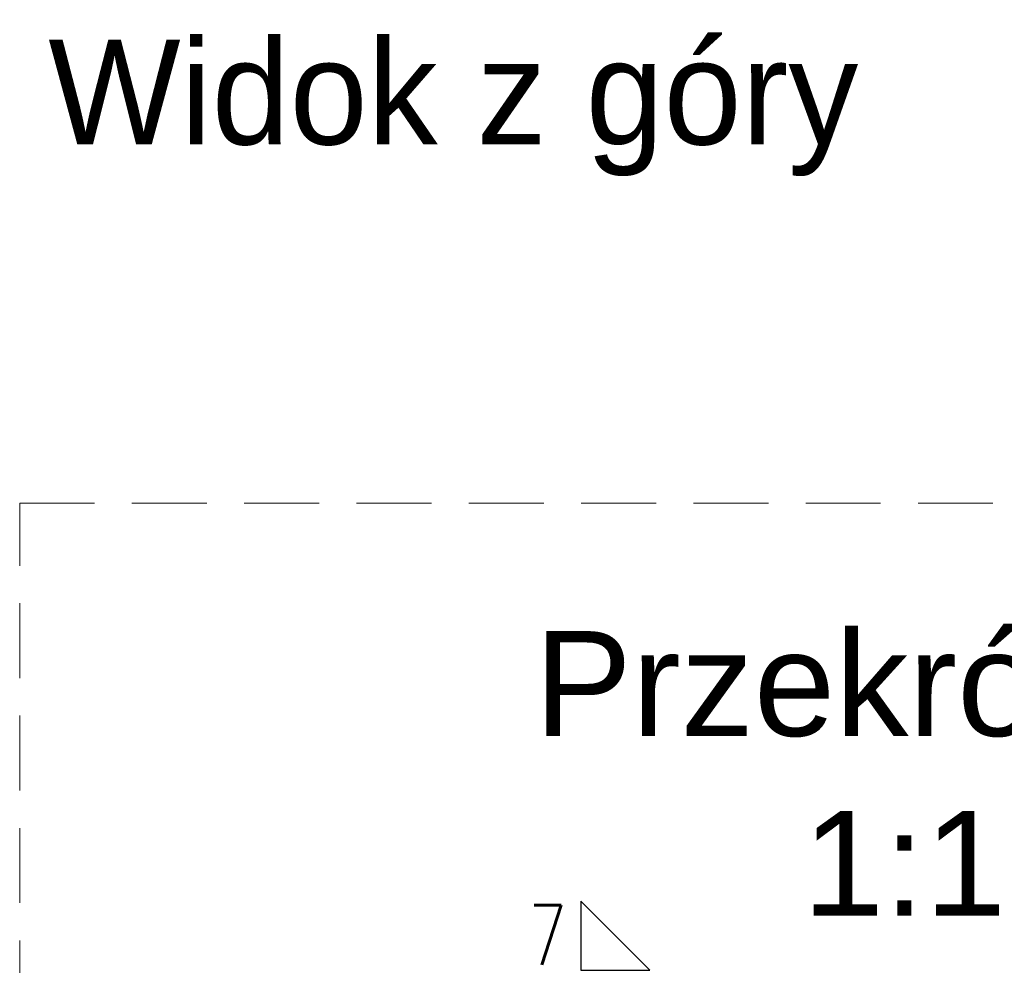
# Model space of a CAD drawing. Header units: millimetres. Extents: x 3526 to 4380, y 11541 to 12002.
# Tile 61 of 127: x 3921 to 3954, y 11679 to 11711. Entities that reach past the tile are written whole.
import ezdxf
from ezdxf.enums import TextEntityAlignment as Align

# ---------------------------------------------------------------- set-up
doc = ezdxf.new("R2010")
doc.units = ezdxf.units.MM
doc.header["$LTSCALE"] = 10
doc.linetypes.add('HIDDEN', pattern=[0.375, 0.25, -0.125])
for name, color, linetype, lineweight in [('PS_DIM', 4, 'Continuous', 13), ('PS_Hidden', 2, 'HIDDEN', 9), ('PS_TEXT', 3, 'Continuous', 18)]:
    doc.layers.add(name, color=color, linetype=linetype, lineweight=lineweight)
doc.layers.add('PS_WELD', color=1, linetype='Continuous')
doc.styles.add('ARIAL', font='arial.ttf')
doc.styles.add('simplex', font='simplex.shx', dxfattribs={"width": 0.75})

# ---------------------------------------------------------------- blocks, each defined once
blk = doc.blocks.new('Przekrój')
at = {"layer": 'PS_DIM', "style": 'ARIAL', "flags": 4}
for tag, p in [('PRZEKRÓJ', (7.886, 7.75)), ('SKALA', (7.886, 1.75))]:
    blk.add_attdef(tag, text='', height=3.5, dxfattribs=at).set_placement(p, align=Align.MIDDLE_CENTER)
blk = doc.blocks.new('*X732')
at = {"color": 0}
blk.add_text('Widok z góry', height=3.5, dxfattribs=at).set_placement((3922.009, 11706.438))
blk = doc.blocks.new('*X754')
at = {"color": 3}
for p, q in [((3942.092, 11678.89), (3939.792, 11681.19)), ((3939.792, 11681.19), (3939.792, 11678.89)), ((3939.792, 11678.89), (3942.092, 11678.89)), ((3939.792, 11678.43), (3942.092, 11678.43)), ((3942.092, 11678.43), (3939.792, 11676.13)), ((3939.792, 11676.13), (3939.792, 11678.43))]:
    blk.add_line(p, q, dxfattribs=at)
at = {"color": 9}
for p in [(3938.037, 11678.66), (3946.786, 11674.179)]:
    blk.add_line(p, (3943.037, 11678.66), dxfattribs=at)
at = {"color": 2, "style": 'simplex', "width": 0.75}
blk.add_text('7', height=2, dxfattribs=at).set_placement((3938.037, 11679.06))

msp = doc.modelspace()

# ---------------------------------------------------------------- linework, layer by layer
at = {"layer": 'PS_Hidden', "color": 2, "linetype": 'HIDDEN'}
msp.add_lwpolyline([(3921.053, 11694.472), (4118.497, 11694.472), (4118.497, 11572.379), (3921.053, 11572.379)], close=True, dxfattribs=at)

# ---------------------------------------------------------------- block references
msp.add_blockref('*X732', (0, 0))
at = {"layer": 'PS_DIM'}
ref = msp.add_blockref('Przekrój', (3944.069, 11680.7), dxfattribs=at)
ref.add_attrib('PRZEKRÓJ', 'Przekrój A-A', dxfattribs={"layer": 'PS_TEXT', "height": 3.5, "style": 'ARIAL'}).set_placement((3951.955, 11688.45), align=Align.MIDDLE_CENTER)
ref.add_attrib('SKALA', '1:10', dxfattribs={"layer": 'PS_TEXT', "height": 3.5, "style": 'ARIAL'}).set_placement((3951.955, 11682.45), align=Align.MIDDLE_CENTER)
at = {"layer": 'PS_WELD'}
msp.add_blockref('*X754', (0, 0), dxfattribs=at)

doc.saveas('drawing.dxf')
